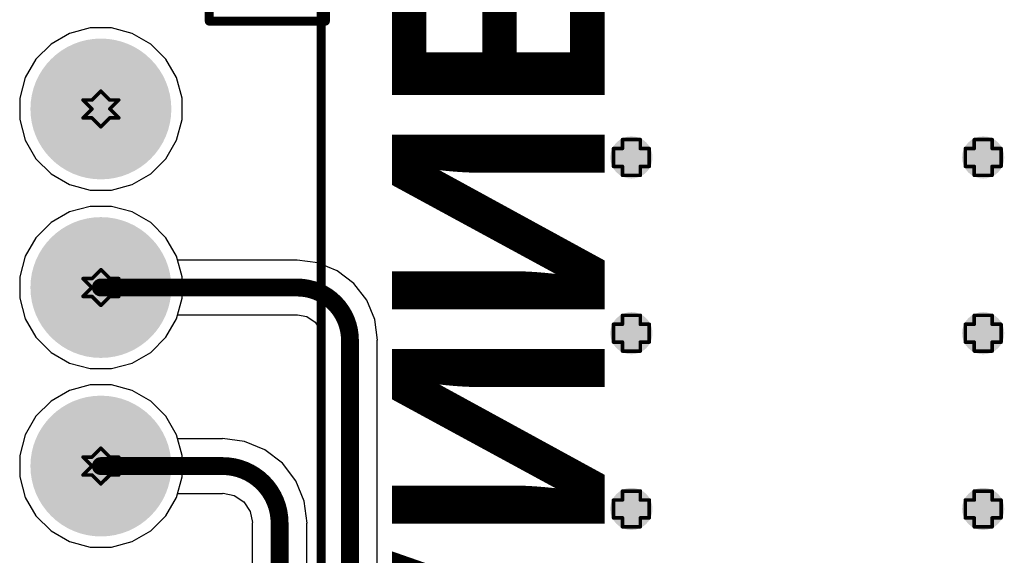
# Model space of a CAD drawing. Header units: inches. Extents: x -0.1 to 10.2, y 0 to 6.5.
# Tile 27 of 95: x 1.429 to 1.98, y 1.765 to 2.065. Entities that reach past the tile are written whole.
import ezdxf

# ---------------------------------------------------------------- set-up
doc = ezdxf.new("R2010")
doc.units = ezdxf.units.IN
doc.header["$MEASUREMENT"] = 0
for name, color, linetype in [('Bottom Layer', 5, 'Continuous'), ('Bottom Overlay', 54, 'Continuous'), ('Bottom Solder', 6, 'Continuous'), ('Drill Drawing', 1, 'Continuous'), ('Multi-Layer', 9, 'Continuous'), ('Pad Holes', 156, 'Continuous'), ('Top Layer', 1, 'Continuous'), ('Top Solder', 216, 'Continuous'), ('Via Holes', 16, 'Continuous')]:
    doc.layers.add(name, color=color, linetype=linetype)
doc.styles.add('Arial_Bold', font='txt', dxfattribs={"height": 0.2})

# ---------------------------------------------------------------- blocks, each defined once
blk = doc.blocks.new('X9555WV_2_12_6TV01_B_56')
at = {"layer": 'Bottom Layer'}
h = blk.add_hatch(color=5, dxfattribs=at)
edge = h.paths.add_edge_path()
edge.add_arc((0.15, 0.05), 0.03543, 0, 360)
h = blk.add_hatch(color=5, dxfattribs=at)
edge = h.paths.add_edge_path()
edge.add_arc((0.25, 0.05), 0.03543, 0, 360)
h = blk.add_hatch(color=5, dxfattribs=at)
edge = h.paths.add_edge_path()
edge.add_arc((0.35, 0.05), 0.03543, 0, 360)
at = {"layer": 'Bottom Solder'}
h = blk.add_hatch(color=6, dxfattribs=at)
edge = h.paths.add_edge_path()
edge.add_arc((0.15, 0.05), 0.03943, 0, 360)
h = blk.add_hatch(color=6, dxfattribs=at)
edge = h.paths.add_edge_path()
edge.add_arc((0.25, 0.05), 0.03943, 0, 360)
h = blk.add_hatch(color=6, dxfattribs=at)
edge = h.paths.add_edge_path()
edge.add_arc((0.35, 0.05), 0.03943, 0, 360)
at = {"layer": 'Multi-Layer'}
h = blk.add_hatch(color=9, dxfattribs=at)
edge = h.paths.add_edge_path()
edge.add_arc((0.15, 0.05), 0.03543, 0, 360)
h = blk.add_hatch(color=9, dxfattribs=at)
edge = h.paths.add_edge_path()
edge.add_arc((0.25, 0.05), 0.03543, 0, 360)
h = blk.add_hatch(color=9, dxfattribs=at)
edge = h.paths.add_edge_path()
edge.add_arc((0.35, 0.05), 0.03543, 0, 360)
at = {"layer": 'Pad Holes'}
h = blk.add_hatch(color=7, dxfattribs=at)
edge = h.paths.add_edge_path()
edge.add_arc((0.15, 0.05), 0.02165, 0, 360)
h = blk.add_hatch(color=7, dxfattribs=at)
edge = h.paths.add_edge_path()
edge.add_arc((0.25, 0.05), 0.02165, 0, 360)
h = blk.add_hatch(color=7, dxfattribs=at)
edge = h.paths.add_edge_path()
edge.add_arc((0.35, 0.05), 0.02165, 0, 360)
at = {"layer": 'Top Layer'}
h = blk.add_hatch(color=1, dxfattribs=at)
edge = h.paths.add_edge_path()
edge.add_arc((0.15, 0.05), 0.03543, 0, 360)
h = blk.add_hatch(color=1, dxfattribs=at)
edge = h.paths.add_edge_path()
edge.add_arc((0.25, 0.05), 0.03543, 0, 360)
h = blk.add_hatch(color=1, dxfattribs=at)
edge = h.paths.add_edge_path()
edge.add_arc((0.35, 0.05), 0.03543, 0, 360)
at = {"layer": 'Top Solder'}
h = blk.add_hatch(color=216, dxfattribs=at)
edge = h.paths.add_edge_path()
edge.add_arc((0.15, 0.05), 0.03943, 0, 360)
h = blk.add_hatch(color=216, dxfattribs=at)
edge = h.paths.add_edge_path()
edge.add_arc((0.25, 0.05), 0.03943, 0, 360)
h = blk.add_hatch(color=216, dxfattribs=at)
edge = h.paths.add_edge_path()
edge.add_arc((0.35, 0.05), 0.03943, 0, 360)
at = {"layer": 'Bottom Overlay', "const_width": 0.005}
for points in [[(0.1008, 0.17563), (-0.0992, 0.17563)], [(0.1008, 0.11063), (0.1008, 0.17563)], [(0.755, 0.17323), (-0.755, 0.17323)], [(0.1008, 0.11063), (-0.0992, 0.11063)]]:
    blk.add_lwpolyline(points, dxfattribs=at)
at = {"layer": 'Bottom Overlay', "const_width": 0.0025}
for points in [[(0.09955, 0.17563, 1), (0.10205, 0.17563, 1)], [(0.09955, 0.17563, 1), (0.10205, 0.17563, 1)], [(0.09955, 0.11063, 1), (0.10205, 0.11063, 1)], [(0.09955, 0.11063, 1), (0.10205, 0.11063, 1)]]:
    blk.add_lwpolyline(points, format="xyb", close=True, dxfattribs=at)

msp = doc.modelspace()

# ---------------------------------------------------------------- hatches: boundary and pattern name
at = {"layer": 'Bottom Layer'}
h = msp.add_hatch(color=5, dxfattribs=at)
edge = h.paths.add_edge_path()
edge.add_arc((1.77165, 1.98819), 0.01181, 0, 360)
h = msp.add_hatch(color=5, dxfattribs=at)
edge = h.paths.add_edge_path()
edge.add_arc((1.9685, 1.98819), 0.01181, 0, 360)
h = msp.add_hatch(color=5, dxfattribs=at)
edge = h.paths.add_edge_path()
edge.add_arc((1.77165, 1.88976), 0.01181, 0, 360)
h = msp.add_hatch(color=5, dxfattribs=at)
edge = h.paths.add_edge_path()
edge.add_arc((1.9685, 1.88976), 0.01181, 0, 360)
h = msp.add_hatch(color=5, dxfattribs=at)
edge = h.paths.add_edge_path()
edge.add_arc((1.77165, 1.79134), 0.01181, 0, 360)
h = msp.add_hatch(color=5, dxfattribs=at)
edge = h.paths.add_edge_path()
edge.add_arc((1.9685, 1.79134), 0.01181, 0, 360)
at = {"layer": 'Top Layer'}
h = msp.add_hatch(color=1, dxfattribs=at)
edge = h.paths.add_edge_path()
edge.add_arc((1.77165, 1.98819), 0.01181, 0, 360)
h = msp.add_hatch(color=1, dxfattribs=at)
edge = h.paths.add_edge_path()
edge.add_arc((1.9685, 1.98819), 0.01181, 0, 360)
h = msp.add_hatch(color=1, dxfattribs=at)
edge = h.paths.add_edge_path()
edge.add_arc((1.77165, 1.88976), 0.01181, 0, 360)
h = msp.add_hatch(color=1, dxfattribs=at)
edge = h.paths.add_edge_path()
edge.add_arc((1.9685, 1.88976), 0.01181, 0, 360)
h = msp.add_hatch(color=1, dxfattribs=at)
edge = h.paths.add_edge_path()
edge.add_arc((1.77165, 1.79134), 0.01181, 0, 360)
h = msp.add_hatch(color=1, dxfattribs=at)
edge = h.paths.add_edge_path()
edge.add_arc((1.9685, 1.79134), 0.01181, 0, 360)
at = {"layer": 'Via Holes'}
h = msp.add_hatch(color=7, dxfattribs=at)
edge = h.paths.add_edge_path()
edge.add_arc((1.77165, 1.98819), 0.00591, 0, 360)
h = msp.add_hatch(color=7, dxfattribs=at)
edge = h.paths.add_edge_path()
edge.add_arc((1.9685, 1.98819), 0.00591, 0, 360)
h = msp.add_hatch(color=7, dxfattribs=at)
edge = h.paths.add_edge_path()
edge.add_arc((1.77165, 1.88976), 0.00591, 0, 360)
h = msp.add_hatch(color=7, dxfattribs=at)
edge = h.paths.add_edge_path()
edge.add_arc((1.9685, 1.88976), 0.00591, 0, 360)
h = msp.add_hatch(color=7, dxfattribs=at)
edge = h.paths.add_edge_path()
edge.add_arc((1.77165, 1.79134), 0.00591, 0, 360)
h = msp.add_hatch(color=7, dxfattribs=at)
edge = h.paths.add_edge_path()
edge.add_arc((1.9685, 1.79134), 0.00591, 0, 360)

# ---------------------------------------------------------------- linework, layer by layer
at = {"layer": 'Bottom Layer'}
for p, q in [((1.46882, 2.06079), (1.45726, 2.05769)), ((1.48078, 2.06079), (1.46882, 2.06079)), ((1.49234, 2.05769), (1.48078, 2.06079)), ((1.45726, 2.05769), (1.4469, 2.05171)), ((1.5027, 2.05171), (1.49234, 2.05769)), ((1.4469, 2.05171), (1.43844, 2.04325)), ((1.51116, 2.04325), (1.5027, 2.05171)), ((1.43844, 2.04325), (1.43246, 2.03289)), ((1.51714, 2.03289), (1.51116, 2.04325)), ((1.43246, 2.03289), (1.42937, 2.02134)), ((1.52023, 2.02134), (1.51714, 2.03289)), ((1.42937, 2.02134), (1.42937, 2.00937)), ((1.52023, 2.00937), (1.52023, 2.02134)), ((1.42937, 2.00937), (1.43246, 1.99782)), ((1.51714, 1.99782), (1.52023, 2.00937)), ((1.43246, 1.99782), (1.43844, 1.98746)), ((1.51116, 1.98746), (1.51714, 1.99782)), ((1.43844, 1.98746), (1.4469, 1.979)), ((1.5027, 1.979), (1.51116, 1.98746)), ((1.4469, 1.979), (1.45726, 1.97302)), ((1.49234, 1.97302), (1.5027, 1.979)), ((1.45726, 1.97302), (1.46882, 1.96992)), ((1.48078, 1.96992), (1.49234, 1.97302)), ((1.46882, 1.96992), (1.48078, 1.96992)), ((1.45726, 1.95769), (1.4469, 1.95171)), ((1.46882, 1.96079), (1.45726, 1.95769)), ((1.48078, 1.96079), (1.46882, 1.96079)), ((1.49234, 1.95769), (1.48078, 1.96079)), ((1.5027, 1.95171), (1.49234, 1.95769)), ((1.4469, 1.95171), (1.43844, 1.94325)), ((1.51116, 1.94325), (1.5027, 1.95171)), ((1.43844, 1.94325), (1.43246, 1.93289)), ((1.51714, 1.93289), (1.51116, 1.94325)), ((1.43246, 1.93289), (1.42937, 1.92134)), ((1.51774, 1.93065), (1.51714, 1.93289)), ((1.58464, 1.93065), (1.51774, 1.93065)), ((1.58465, 1.93065), (1.58464, 1.93065)), ((1.59627, 1.92921), (1.58465, 1.93074)), ((1.58465, 1.93074), (1.58465, 1.93065)), ((1.6071, 1.92472), (1.59627, 1.92921)), ((1.6164, 1.91758), (1.6071, 1.92472)), ((1.42937, 1.92134), (1.42937, 1.90937)), ((1.62354, 1.90828), (1.6164, 1.91758)), ((1.42937, 1.90937), (1.43246, 1.89782)), ((1.62803, 1.89745), (1.62354, 1.90828)), ((1.43246, 1.89782), (1.43844, 1.88746)), ((1.51116, 1.88746), (1.51714, 1.89782)), ((1.51714, 1.89782), (1.51774, 1.90006)), ((1.51774, 1.90006), (1.58465, 1.90006)), ((1.58465, 1.90006), (1.58482, 1.90009)), ((1.58482, 1.90009), (1.59012, 1.89904)), ((1.59012, 1.89904), (1.59476, 1.89594)), ((1.59476, 1.89594), (1.59786, 1.8913)), ((1.62956, 1.88583), (1.62803, 1.89745)), ((1.59786, 1.8913), (1.59891, 1.886)), ((1.43844, 1.88746), (1.4469, 1.879)), ((1.5027, 1.879), (1.51116, 1.88746)), ((1.59891, 1.886), (1.59888, 1.88583)), ((1.59888, 1.88583), (1.59888, 1.34576)), ((1.62947, 1.25571), (1.62947, 1.88583)), ((1.62947, 1.88583), (1.62956, 1.88583)), ((1.4469, 1.879), (1.45726, 1.87302)), ((1.49234, 1.87302), (1.5027, 1.879)), ((1.45726, 1.87302), (1.46882, 1.86992)), ((1.46882, 1.86992), (1.48078, 1.86992)), ((1.48078, 1.86992), (1.49234, 1.87302)), ((1.45726, 1.85769), (1.4469, 1.85171)), ((1.46882, 1.86079), (1.45726, 1.85769)), ((1.48078, 1.86079), (1.46882, 1.86079)), ((1.49234, 1.85769), (1.48078, 1.86079)), ((1.5027, 1.85171), (1.49234, 1.85769)), ((1.4469, 1.85171), (1.43844, 1.84325)), ((1.51116, 1.84325), (1.5027, 1.85171)), ((1.43844, 1.84325), (1.43246, 1.83289)), ((1.51714, 1.83289), (1.51116, 1.84325)), ((1.43246, 1.83289), (1.42937, 1.82134)), ((1.51774, 1.83065), (1.51714, 1.83289)), ((1.54291, 1.83065), (1.51774, 1.83065)), ((1.55515, 1.82915), (1.54291, 1.83076)), ((1.54291, 1.83076), (1.54291, 1.83065)), ((1.54291, 1.83065), (1.54291, 1.83065)), ((1.56656, 1.82442), (1.55515, 1.82915)), ((1.57636, 1.81691), (1.56656, 1.82442)), ((1.42937, 1.82134), (1.42937, 1.80937)), ((1.58387, 1.80711), (1.57636, 1.81691)), ((1.42937, 1.80937), (1.43246, 1.79782)), ((1.5886, 1.79571), (1.58387, 1.80711)), ((1.43246, 1.79782), (1.43844, 1.78746)), ((1.51116, 1.78746), (1.51714, 1.79782)), ((1.51714, 1.79782), (1.51774, 1.80006)), ((1.51774, 1.80006), (1.54291, 1.80006)), ((1.54291, 1.80006), (1.5432, 1.80012)), ((1.5432, 1.80012), (1.54931, 1.7989)), ((1.54931, 1.7989), (1.55473, 1.79528)), ((1.55473, 1.79528), (1.55835, 1.78986)), ((1.59021, 1.78346), (1.5886, 1.79571)), ((1.43844, 1.78746), (1.4469, 1.779)), ((1.5027, 1.779), (1.51116, 1.78746)), ((1.55835, 1.78986), (1.55957, 1.78375)), ((1.55957, 1.78375), (1.55951, 1.78346)), ((1.55951, 1.78346), (1.55951, 1.4245)), ((1.5901, 1.342), (1.5901, 1.78346)), ((1.5901, 1.78346), (1.59021, 1.78346)), ((1.4469, 1.779), (1.45726, 1.77302)), ((1.49234, 1.77302), (1.5027, 1.779)), ((1.45726, 1.77302), (1.46882, 1.76992)), ((1.46882, 1.76992), (1.48078, 1.76992)), ((1.48078, 1.76992), (1.49234, 1.77302))]:
    msp.add_line(p, q, dxfattribs=at)
at = {"layer": 'Bottom Layer', "const_width": 0.01}
for points in [[(1.4748, 1.91535), (1.58465, 1.91535)], [(1.61417, 1.24016), (1.61417, 1.88583)], [(1.4748, 1.81535), (1.54291, 1.81535)], [(1.5748, 1.3189), (1.5748, 1.78346)]]:
    msp.add_lwpolyline(points, dxfattribs=at)
at = {"layer": 'Bottom Layer', "const_width": 0.005}
for points in [[(1.4723, 1.91535, 1), (1.4773, 1.91535, 1)], [(1.58215, 1.91535, 1), (1.58715, 1.91535, 1)], [(1.58215, 1.91535, 1), (1.58715, 1.91535, 1)], [(1.61167, 1.88583, 1), (1.61667, 1.88583, 1)], [(1.61167, 1.88583, 1), (1.61667, 1.88583, 1)], [(1.4723, 1.81535, 1), (1.4773, 1.81535, 1)], [(1.54041, 1.81535, 1), (1.54541, 1.81535, 1)], [(1.54041, 1.81535, 1), (1.54541, 1.81535, 1)], [(1.5723, 1.78346, 1), (1.5773, 1.78346, 1)], [(1.5723, 1.78346, 1), (1.5773, 1.78346, 1)]]:
    msp.add_lwpolyline(points, format="xyb", close=True, dxfattribs=at)
at = {"layer": 'Bottom Layer', "const_width": 0.01}
for points in [[(1.58465, 1.91535, -0.414213), (1.61417, 1.88583)], [(1.54291, 1.81535, -0.414213), (1.5748, 1.78346)]]:
    msp.add_lwpolyline(points, format="xyb", dxfattribs=at)
at = {"layer": 'Drill Drawing', "const_width": 0.002}
for points in [[(1.4698, 2.02035), (1.4748, 2.02535)], [(1.4748, 2.02535), (1.4798, 2.02035)], [(1.4648, 2.02035), (1.4698, 2.01535)], [(1.4648, 2.02035), (1.4698, 2.02035)], [(1.4798, 2.02035), (1.4848, 2.02035)], [(1.4798, 2.01535), (1.4848, 2.02035)], [(1.4648, 2.01035), (1.4698, 2.01535)], [(1.4648, 2.01035), (1.4698, 2.01035)], [(1.4698, 2.01035), (1.4748, 2.00535)], [(1.4748, 2.00535), (1.4798, 2.01035)], [(1.4798, 2.01535), (1.4848, 2.01035)], [(1.4798, 2.01035), (1.4848, 2.01035)], [(1.76665, 1.99319), (1.76665, 1.99819)], [(1.76665, 1.99819), (1.77665, 1.99819)], [(1.77665, 1.99319), (1.77665, 1.99819)], [(1.9635, 1.99319), (1.9635, 1.99819)], [(1.9635, 1.99819), (1.9735, 1.99819)], [(1.9735, 1.99319), (1.9735, 1.99819)], [(1.76165, 1.98319), (1.76165, 1.99319)], [(1.76165, 1.99319), (1.76665, 1.99319)], [(1.77665, 1.99319), (1.78165, 1.99319)], [(1.78165, 1.98319), (1.78165, 1.99319)], [(1.9585, 1.98319), (1.9585, 1.99319)], [(1.9585, 1.99319), (1.9635, 1.99319)], [(1.9735, 1.99319), (1.9785, 1.99319)], [(1.9785, 1.98319), (1.9785, 1.99319)], [(1.76165, 1.98319), (1.76665, 1.98319)], [(1.76665, 1.97819), (1.76665, 1.98319)], [(1.77665, 1.98319), (1.78165, 1.98319)], [(1.77665, 1.97819), (1.77665, 1.98319)], [(1.9585, 1.98319), (1.9635, 1.98319)], [(1.9635, 1.97819), (1.9635, 1.98319)], [(1.9735, 1.98319), (1.9785, 1.98319)], [(1.9735, 1.97819), (1.9735, 1.98319)], [(1.76665, 1.97819), (1.77665, 1.97819)], [(1.9635, 1.97819), (1.9735, 1.97819)], [(1.4698, 1.92035), (1.4748, 1.92535)], [(1.4748, 1.92535), (1.4798, 1.92035)], [(1.4648, 1.92035), (1.4698, 1.91535)], [(1.4648, 1.92035), (1.4698, 1.92035)], [(1.4798, 1.92035), (1.4848, 1.92035)], [(1.4798, 1.91535), (1.4848, 1.92035)], [(1.4648, 1.91035), (1.4698, 1.91535)], [(1.4798, 1.91535), (1.4848, 1.91035)], [(1.4648, 1.91035), (1.4698, 1.91035)], [(1.4698, 1.91035), (1.4748, 1.90535)], [(1.4748, 1.90535), (1.4798, 1.91035)], [(1.4798, 1.91035), (1.4848, 1.91035)], [(1.76165, 1.88476), (1.76165, 1.89476)], [(1.76165, 1.89476), (1.76665, 1.89476)], [(1.76665, 1.89476), (1.76665, 1.89976)], [(1.76665, 1.89976), (1.77665, 1.89976)], [(1.77665, 1.89476), (1.77665, 1.89976)], [(1.77665, 1.89476), (1.78165, 1.89476)], [(1.78165, 1.88476), (1.78165, 1.89476)], [(1.9585, 1.88476), (1.9585, 1.89476)], [(1.9585, 1.89476), (1.9635, 1.89476)], [(1.9635, 1.89476), (1.9635, 1.89976)], [(1.9635, 1.89976), (1.9735, 1.89976)], [(1.9735, 1.89476), (1.9735, 1.89976)], [(1.9735, 1.89476), (1.9785, 1.89476)], [(1.9785, 1.88476), (1.9785, 1.89476)], [(1.76165, 1.88476), (1.76665, 1.88476)], [(1.76665, 1.87976), (1.76665, 1.88476)], [(1.77665, 1.88476), (1.78165, 1.88476)], [(1.77665, 1.87976), (1.77665, 1.88476)], [(1.9585, 1.88476), (1.9635, 1.88476)], [(1.9635, 1.87976), (1.9635, 1.88476)], [(1.9735, 1.88476), (1.9785, 1.88476)], [(1.9735, 1.87976), (1.9735, 1.88476)], [(1.76665, 1.87976), (1.77665, 1.87976)], [(1.9635, 1.87976), (1.9735, 1.87976)], [(1.4698, 1.82035), (1.4748, 1.82535)], [(1.4748, 1.82535), (1.4798, 1.82035)], [(1.4648, 1.82035), (1.4698, 1.81535)], [(1.4648, 1.82035), (1.4698, 1.82035)], [(1.4798, 1.82035), (1.4848, 1.82035)], [(1.4798, 1.81535), (1.4848, 1.82035)], [(1.4648, 1.81035), (1.4698, 1.81535)], [(1.4798, 1.81535), (1.4848, 1.81035)], [(1.4648, 1.81035), (1.4698, 1.81035)], [(1.4698, 1.81035), (1.4748, 1.80535)], [(1.4748, 1.80535), (1.4798, 1.81035)], [(1.4798, 1.81035), (1.4848, 1.81035)], [(1.76665, 1.79634), (1.76665, 1.80134)], [(1.76665, 1.80134), (1.77665, 1.80134)], [(1.77665, 1.79634), (1.77665, 1.80134)], [(1.9635, 1.79634), (1.9635, 1.80134)], [(1.9635, 1.80134), (1.9735, 1.80134)], [(1.9735, 1.79634), (1.9735, 1.80134)], [(1.76165, 1.78634), (1.76165, 1.79634)], [(1.76165, 1.79634), (1.76665, 1.79634)], [(1.77665, 1.79634), (1.78165, 1.79634)], [(1.78165, 1.78634), (1.78165, 1.79634)], [(1.9585, 1.78634), (1.9585, 1.79634)], [(1.9585, 1.79634), (1.9635, 1.79634)], [(1.9735, 1.79634), (1.9785, 1.79634)], [(1.9785, 1.78634), (1.9785, 1.79634)], [(1.76165, 1.78634), (1.76665, 1.78634)], [(1.76665, 1.78134), (1.76665, 1.78634)], [(1.77665, 1.78634), (1.78165, 1.78634)], [(1.77665, 1.78134), (1.77665, 1.78634)], [(1.9585, 1.78634), (1.9635, 1.78634)], [(1.9635, 1.78134), (1.9635, 1.78634)], [(1.9735, 1.78634), (1.9785, 1.78634)], [(1.9735, 1.78134), (1.9735, 1.78634)], [(1.76665, 1.78134), (1.77665, 1.78134)], [(1.9635, 1.78134), (1.9735, 1.78134)]]:
    msp.add_lwpolyline(points, dxfattribs=at)
at = {"layer": 'Drill Drawing', "const_width": 0.001}
for points in [[(1.4743, 2.02535, 1), (1.4753, 2.02535, 1)], [(1.4743, 2.02535, 1), (1.4753, 2.02535, 1)], [(1.4643, 2.02035, 1), (1.4653, 2.02035, 1)], [(1.4643, 2.02035, 1), (1.4653, 2.02035, 1)], [(1.4693, 2.02035, 1), (1.4703, 2.02035, 1)], [(1.4693, 2.02035, 1), (1.4703, 2.02035, 1)], [(1.4793, 2.02035, 1), (1.4803, 2.02035, 1)], [(1.4793, 2.02035, 1), (1.4803, 2.02035, 1)], [(1.4843, 2.02035, 1), (1.4853, 2.02035, 1)], [(1.4843, 2.02035, 1), (1.4853, 2.02035, 1)], [(1.4643, 2.01035, 1), (1.4653, 2.01035, 1)], [(1.4643, 2.01035, 1), (1.4653, 2.01035, 1)], [(1.4693, 2.01535, 1), (1.4703, 2.01535, 1)], [(1.4693, 2.01535, 1), (1.4703, 2.01535, 1)], [(1.4693, 2.01035, 1), (1.4703, 2.01035, 1)], [(1.4693, 2.01035, 1), (1.4703, 2.01035, 1)], [(1.4793, 2.01535, 1), (1.4803, 2.01535, 1)], [(1.4793, 2.01535, 1), (1.4803, 2.01535, 1)], [(1.4793, 2.01035, 1), (1.4803, 2.01035, 1)], [(1.4793, 2.01035, 1), (1.4803, 2.01035, 1)], [(1.4843, 2.01035, 1), (1.4853, 2.01035, 1)], [(1.4843, 2.01035, 1), (1.4853, 2.01035, 1)], [(1.4743, 2.00535, 1), (1.4753, 2.00535, 1)], [(1.4743, 2.00535, 1), (1.4753, 2.00535, 1)], [(1.76615, 1.99819, 1), (1.76715, 1.99819, 1)], [(1.76615, 1.99819, 1), (1.76715, 1.99819, 1)], [(1.77615, 1.99819, 1), (1.77715, 1.99819, 1)], [(1.77615, 1.99819, 1), (1.77715, 1.99819, 1)], [(1.963, 1.99819, 1), (1.964, 1.99819, 1)], [(1.963, 1.99819, 1), (1.964, 1.99819, 1)], [(1.973, 1.99819, 1), (1.974, 1.99819, 1)], [(1.973, 1.99819, 1), (1.974, 1.99819, 1)], [(1.76115, 1.99319, 1), (1.76215, 1.99319, 1)], [(1.76115, 1.99319, 1), (1.76215, 1.99319, 1)], [(1.76615, 1.99319, 1), (1.76715, 1.99319, 1)], [(1.76615, 1.99319, 1), (1.76715, 1.99319, 1)], [(1.77615, 1.99319, 1), (1.77715, 1.99319, 1)], [(1.77615, 1.99319, 1), (1.77715, 1.99319, 1)], [(1.78115, 1.99319, 1), (1.78215, 1.99319, 1)], [(1.78115, 1.99319, 1), (1.78215, 1.99319, 1)], [(1.958, 1.99319, 1), (1.959, 1.99319, 1)], [(1.958, 1.99319, 1), (1.959, 1.99319, 1)], [(1.963, 1.99319, 1), (1.964, 1.99319, 1)], [(1.963, 1.99319, 1), (1.964, 1.99319, 1)], [(1.973, 1.99319, 1), (1.974, 1.99319, 1)], [(1.973, 1.99319, 1), (1.974, 1.99319, 1)], [(1.978, 1.99319, 1), (1.979, 1.99319, 1)], [(1.978, 1.99319, 1), (1.979, 1.99319, 1)], [(1.76115, 1.98319, 1), (1.76215, 1.98319, 1)], [(1.76115, 1.98319, 1), (1.76215, 1.98319, 1)], [(1.76615, 1.98319, 1), (1.76715, 1.98319, 1)], [(1.76615, 1.98319, 1), (1.76715, 1.98319, 1)], [(1.77615, 1.98319, 1), (1.77715, 1.98319, 1)], [(1.77615, 1.98319, 1), (1.77715, 1.98319, 1)], [(1.78115, 1.98319, 1), (1.78215, 1.98319, 1)], [(1.78115, 1.98319, 1), (1.78215, 1.98319, 1)], [(1.958, 1.98319, 1), (1.959, 1.98319, 1)], [(1.958, 1.98319, 1), (1.959, 1.98319, 1)], [(1.963, 1.98319, 1), (1.964, 1.98319, 1)], [(1.963, 1.98319, 1), (1.964, 1.98319, 1)], [(1.973, 1.98319, 1), (1.974, 1.98319, 1)], [(1.973, 1.98319, 1), (1.974, 1.98319, 1)], [(1.978, 1.98319, 1), (1.979, 1.98319, 1)], [(1.978, 1.98319, 1), (1.979, 1.98319, 1)], [(1.76615, 1.97819, 1), (1.76715, 1.97819, 1)], [(1.76615, 1.97819, 1), (1.76715, 1.97819, 1)], [(1.77615, 1.97819, 1), (1.77715, 1.97819, 1)], [(1.77615, 1.97819, 1), (1.77715, 1.97819, 1)], [(1.963, 1.97819, 1), (1.964, 1.97819, 1)], [(1.963, 1.97819, 1), (1.964, 1.97819, 1)], [(1.973, 1.97819, 1), (1.974, 1.97819, 1)], [(1.973, 1.97819, 1), (1.974, 1.97819, 1)], [(1.4743, 1.92535, 1), (1.4753, 1.92535, 1)], [(1.4743, 1.92535, 1), (1.4753, 1.92535, 1)], [(1.4643, 1.92035, 1), (1.4653, 1.92035, 1)], [(1.4643, 1.92035, 1), (1.4653, 1.92035, 1)], [(1.4693, 1.92035, 1), (1.4703, 1.92035, 1)], [(1.4693, 1.92035, 1), (1.4703, 1.92035, 1)], [(1.4793, 1.92035, 1), (1.4803, 1.92035, 1)], [(1.4793, 1.92035, 1), (1.4803, 1.92035, 1)], [(1.4843, 1.92035, 1), (1.4853, 1.92035, 1)], [(1.4843, 1.92035, 1), (1.4853, 1.92035, 1)], [(1.4693, 1.91535, 1), (1.4703, 1.91535, 1)], [(1.4693, 1.91535, 1), (1.4703, 1.91535, 1)], [(1.4793, 1.91535, 1), (1.4803, 1.91535, 1)], [(1.4793, 1.91535, 1), (1.4803, 1.91535, 1)], [(1.4643, 1.91035, 1), (1.4653, 1.91035, 1)], [(1.4643, 1.91035, 1), (1.4653, 1.91035, 1)], [(1.4693, 1.91035, 1), (1.4703, 1.91035, 1)], [(1.4693, 1.91035, 1), (1.4703, 1.91035, 1)], [(1.4743, 1.90535, 1), (1.4753, 1.90535, 1)], [(1.4743, 1.90535, 1), (1.4753, 1.90535, 1)], [(1.4793, 1.91035, 1), (1.4803, 1.91035, 1)], [(1.4793, 1.91035, 1), (1.4803, 1.91035, 1)], [(1.4843, 1.91035, 1), (1.4853, 1.91035, 1)], [(1.4843, 1.91035, 1), (1.4853, 1.91035, 1)], [(1.76115, 1.89476, 1), (1.76215, 1.89476, 1)], [(1.76115, 1.89476, 1), (1.76215, 1.89476, 1)], [(1.76615, 1.89976, 1), (1.76715, 1.89976, 1)], [(1.76615, 1.89976, 1), (1.76715, 1.89976, 1)], [(1.76615, 1.89476, 1), (1.76715, 1.89476, 1)], [(1.76615, 1.89476, 1), (1.76715, 1.89476, 1)], [(1.77615, 1.89976, 1), (1.77715, 1.89976, 1)], [(1.77615, 1.89976, 1), (1.77715, 1.89976, 1)], [(1.77615, 1.89476, 1), (1.77715, 1.89476, 1)], [(1.77615, 1.89476, 1), (1.77715, 1.89476, 1)], [(1.78115, 1.89476, 1), (1.78215, 1.89476, 1)], [(1.78115, 1.89476, 1), (1.78215, 1.89476, 1)], [(1.958, 1.89476, 1), (1.959, 1.89476, 1)], [(1.958, 1.89476, 1), (1.959, 1.89476, 1)], [(1.963, 1.89976, 1), (1.964, 1.89976, 1)], [(1.963, 1.89976, 1), (1.964, 1.89976, 1)], [(1.963, 1.89476, 1), (1.964, 1.89476, 1)], [(1.963, 1.89476, 1), (1.964, 1.89476, 1)], [(1.973, 1.89976, 1), (1.974, 1.89976, 1)], [(1.973, 1.89976, 1), (1.974, 1.89976, 1)], [(1.973, 1.89476, 1), (1.974, 1.89476, 1)], [(1.973, 1.89476, 1), (1.974, 1.89476, 1)], [(1.978, 1.89476, 1), (1.979, 1.89476, 1)], [(1.978, 1.89476, 1), (1.979, 1.89476, 1)], [(1.76115, 1.88476, 1), (1.76215, 1.88476, 1)], [(1.76115, 1.88476, 1), (1.76215, 1.88476, 1)], [(1.76615, 1.88476, 1), (1.76715, 1.88476, 1)], [(1.76615, 1.88476, 1), (1.76715, 1.88476, 1)], [(1.77615, 1.88476, 1), (1.77715, 1.88476, 1)], [(1.77615, 1.88476, 1), (1.77715, 1.88476, 1)], [(1.78115, 1.88476, 1), (1.78215, 1.88476, 1)], [(1.78115, 1.88476, 1), (1.78215, 1.88476, 1)], [(1.958, 1.88476, 1), (1.959, 1.88476, 1)], [(1.958, 1.88476, 1), (1.959, 1.88476, 1)], [(1.963, 1.88476, 1), (1.964, 1.88476, 1)], [(1.963, 1.88476, 1), (1.964, 1.88476, 1)], [(1.973, 1.88476, 1), (1.974, 1.88476, 1)], [(1.973, 1.88476, 1), (1.974, 1.88476, 1)], [(1.978, 1.88476, 1), (1.979, 1.88476, 1)], [(1.978, 1.88476, 1), (1.979, 1.88476, 1)], [(1.76615, 1.87976, 1), (1.76715, 1.87976, 1)], [(1.76615, 1.87976, 1), (1.76715, 1.87976, 1)], [(1.77615, 1.87976, 1), (1.77715, 1.87976, 1)], [(1.77615, 1.87976, 1), (1.77715, 1.87976, 1)], [(1.963, 1.87976, 1), (1.964, 1.87976, 1)], [(1.963, 1.87976, 1), (1.964, 1.87976, 1)], [(1.973, 1.87976, 1), (1.974, 1.87976, 1)], [(1.973, 1.87976, 1), (1.974, 1.87976, 1)], [(1.4743, 1.82535, 1), (1.4753, 1.82535, 1)], [(1.4743, 1.82535, 1), (1.4753, 1.82535, 1)], [(1.4643, 1.82035, 1), (1.4653, 1.82035, 1)], [(1.4643, 1.82035, 1), (1.4653, 1.82035, 1)], [(1.4693, 1.82035, 1), (1.4703, 1.82035, 1)], [(1.4693, 1.82035, 1), (1.4703, 1.82035, 1)], [(1.4793, 1.82035, 1), (1.4803, 1.82035, 1)], [(1.4793, 1.82035, 1), (1.4803, 1.82035, 1)], [(1.4843, 1.82035, 1), (1.4853, 1.82035, 1)], [(1.4843, 1.82035, 1), (1.4853, 1.82035, 1)], [(1.4693, 1.81535, 1), (1.4703, 1.81535, 1)], [(1.4693, 1.81535, 1), (1.4703, 1.81535, 1)], [(1.4793, 1.81535, 1), (1.4803, 1.81535, 1)], [(1.4793, 1.81535, 1), (1.4803, 1.81535, 1)], [(1.4643, 1.81035, 1), (1.4653, 1.81035, 1)], [(1.4643, 1.81035, 1), (1.4653, 1.81035, 1)], [(1.4693, 1.81035, 1), (1.4703, 1.81035, 1)], [(1.4693, 1.81035, 1), (1.4703, 1.81035, 1)], [(1.4793, 1.81035, 1), (1.4803, 1.81035, 1)], [(1.4793, 1.81035, 1), (1.4803, 1.81035, 1)], [(1.4843, 1.81035, 1), (1.4853, 1.81035, 1)], [(1.4843, 1.81035, 1), (1.4853, 1.81035, 1)], [(1.4743, 1.80535, 1), (1.4753, 1.80535, 1)], [(1.4743, 1.80535, 1), (1.4753, 1.80535, 1)], [(1.76615, 1.80134, 1), (1.76715, 1.80134, 1)], [(1.76615, 1.80134, 1), (1.76715, 1.80134, 1)], [(1.77615, 1.80134, 1), (1.77715, 1.80134, 1)], [(1.77615, 1.80134, 1), (1.77715, 1.80134, 1)], [(1.963, 1.80134, 1), (1.964, 1.80134, 1)], [(1.963, 1.80134, 1), (1.964, 1.80134, 1)], [(1.973, 1.80134, 1), (1.974, 1.80134, 1)], [(1.973, 1.80134, 1), (1.974, 1.80134, 1)], [(1.76115, 1.79634, 1), (1.76215, 1.79634, 1)], [(1.76115, 1.79634, 1), (1.76215, 1.79634, 1)], [(1.76615, 1.79634, 1), (1.76715, 1.79634, 1)], [(1.76615, 1.79634, 1), (1.76715, 1.79634, 1)], [(1.77615, 1.79634, 1), (1.77715, 1.79634, 1)], [(1.77615, 1.79634, 1), (1.77715, 1.79634, 1)], [(1.78115, 1.79634, 1), (1.78215, 1.79634, 1)], [(1.78115, 1.79634, 1), (1.78215, 1.79634, 1)], [(1.958, 1.79634, 1), (1.959, 1.79634, 1)], [(1.958, 1.79634, 1), (1.959, 1.79634, 1)], [(1.963, 1.79634, 1), (1.964, 1.79634, 1)], [(1.963, 1.79634, 1), (1.964, 1.79634, 1)], [(1.973, 1.79634, 1), (1.974, 1.79634, 1)], [(1.973, 1.79634, 1), (1.974, 1.79634, 1)], [(1.978, 1.79634, 1), (1.979, 1.79634, 1)], [(1.978, 1.79634, 1), (1.979, 1.79634, 1)], [(1.76115, 1.78634, 1), (1.76215, 1.78634, 1)], [(1.76115, 1.78634, 1), (1.76215, 1.78634, 1)], [(1.76615, 1.78634, 1), (1.76715, 1.78634, 1)], [(1.76615, 1.78634, 1), (1.76715, 1.78634, 1)], [(1.77615, 1.78634, 1), (1.77715, 1.78634, 1)], [(1.77615, 1.78634, 1), (1.77715, 1.78634, 1)], [(1.78115, 1.78634, 1), (1.78215, 1.78634, 1)], [(1.78115, 1.78634, 1), (1.78215, 1.78634, 1)], [(1.958, 1.78634, 1), (1.959, 1.78634, 1)], [(1.958, 1.78634, 1), (1.959, 1.78634, 1)], [(1.963, 1.78634, 1), (1.964, 1.78634, 1)], [(1.963, 1.78634, 1), (1.964, 1.78634, 1)], [(1.973, 1.78634, 1), (1.974, 1.78634, 1)], [(1.973, 1.78634, 1), (1.974, 1.78634, 1)], [(1.978, 1.78634, 1), (1.979, 1.78634, 1)], [(1.978, 1.78634, 1), (1.979, 1.78634, 1)], [(1.76615, 1.78134, 1), (1.76715, 1.78134, 1)], [(1.76615, 1.78134, 1), (1.76715, 1.78134, 1)], [(1.77615, 1.78134, 1), (1.77715, 1.78134, 1)], [(1.77615, 1.78134, 1), (1.77715, 1.78134, 1)], [(1.963, 1.78134, 1), (1.964, 1.78134, 1)], [(1.963, 1.78134, 1), (1.964, 1.78134, 1)], [(1.973, 1.78134, 1), (1.974, 1.78134, 1)], [(1.973, 1.78134, 1), (1.974, 1.78134, 1)]]:
    msp.add_lwpolyline(points, format="xyb", close=True, dxfattribs=at)
at = {"layer": 'Top Layer'}
for p, q in [((1.46882, 2.06079), (1.45726, 2.05769)), ((1.48078, 2.06079), (1.46882, 2.06079)), ((1.49234, 2.05769), (1.48078, 2.06079)), ((1.45726, 2.05769), (1.4469, 2.05171)), ((1.5027, 2.05171), (1.49234, 2.05769)), ((1.4469, 2.05171), (1.43844, 2.04325)), ((1.51116, 2.04325), (1.5027, 2.05171)), ((1.43844, 2.04325), (1.43246, 2.03289)), ((1.51714, 2.03289), (1.51116, 2.04325)), ((1.43246, 2.03289), (1.42937, 2.02134)), ((1.52023, 2.02134), (1.51714, 2.03289)), ((1.42937, 2.02134), (1.42937, 2.00937)), ((1.52023, 2.00937), (1.52023, 2.02134)), ((1.42937, 2.00937), (1.43246, 1.99782)), ((1.51714, 1.99782), (1.52023, 2.00937)), ((1.43246, 1.99782), (1.43844, 1.98746)), ((1.51116, 1.98746), (1.51714, 1.99782)), ((1.43844, 1.98746), (1.4469, 1.979)), ((1.5027, 1.979), (1.51116, 1.98746)), ((1.4469, 1.979), (1.45726, 1.97302)), ((1.49234, 1.97302), (1.5027, 1.979)), ((1.45726, 1.97302), (1.46882, 1.96992)), ((1.48078, 1.96992), (1.49234, 1.97302)), ((1.46882, 1.96992), (1.48078, 1.96992)), ((1.45726, 1.95769), (1.4469, 1.95171)), ((1.46882, 1.96079), (1.45726, 1.95769)), ((1.48078, 1.96079), (1.46882, 1.96079)), ((1.49234, 1.95769), (1.48078, 1.96079)), ((1.5027, 1.95171), (1.49234, 1.95769)), ((1.4469, 1.95171), (1.43844, 1.94325)), ((1.51116, 1.94325), (1.5027, 1.95171)), ((1.43844, 1.94325), (1.43246, 1.93289)), ((1.51714, 1.93289), (1.51116, 1.94325)), ((1.43246, 1.93289), (1.42937, 1.92134)), ((1.52023, 1.92134), (1.51714, 1.93289)), ((1.42937, 1.92134), (1.42937, 1.90937)), ((1.52023, 1.90937), (1.52023, 1.92134)), ((1.42937, 1.90937), (1.43246, 1.89782)), ((1.51714, 1.89782), (1.52023, 1.90937)), ((1.43246, 1.89782), (1.43844, 1.88746)), ((1.51116, 1.88746), (1.51714, 1.89782)), ((1.43844, 1.88746), (1.4469, 1.879)), ((1.5027, 1.879), (1.51116, 1.88746)), ((1.4469, 1.879), (1.45726, 1.87302)), ((1.49234, 1.87302), (1.5027, 1.879)), ((1.45726, 1.87302), (1.46882, 1.86992)), ((1.46882, 1.86992), (1.48078, 1.86992)), ((1.48078, 1.86992), (1.49234, 1.87302)), ((1.45726, 1.85769), (1.4469, 1.85171)), ((1.46882, 1.86079), (1.45726, 1.85769)), ((1.48078, 1.86079), (1.46882, 1.86079)), ((1.49234, 1.85769), (1.48078, 1.86079)), ((1.5027, 1.85171), (1.49234, 1.85769)), ((1.4469, 1.85171), (1.43844, 1.84325)), ((1.51116, 1.84325), (1.5027, 1.85171)), ((1.43844, 1.84325), (1.43246, 1.83289)), ((1.51714, 1.83289), (1.51116, 1.84325)), ((1.43246, 1.83289), (1.42937, 1.82134)), ((1.52023, 1.82134), (1.51714, 1.83289)), ((1.42937, 1.82134), (1.42937, 1.80937)), ((1.52023, 1.80937), (1.52023, 1.82134)), ((1.42937, 1.80937), (1.43246, 1.79782)), ((1.51714, 1.79782), (1.52023, 1.80937)), ((1.43246, 1.79782), (1.43844, 1.78746)), ((1.51116, 1.78746), (1.51714, 1.79782)), ((1.43844, 1.78746), (1.4469, 1.779)), ((1.5027, 1.779), (1.51116, 1.78746)), ((1.4469, 1.779), (1.45726, 1.77302)), ((1.49234, 1.77302), (1.5027, 1.779)), ((1.45726, 1.77302), (1.46882, 1.76992)), ((1.46882, 1.76992), (1.48078, 1.76992)), ((1.48078, 1.76992), (1.49234, 1.77302))]:
    msp.add_line(p, q, dxfattribs=at)

# ---------------------------------------------------------------- block references
at = {"rotation": 270}
msp.add_blockref('X9555WV_2_12_6TV01_B_56', (1.4248, 2.16535), dxfattribs=at)

# ---------------------------------------------------------------- texts
at = {"layer": 'Bottom Overlay', "style": 'Arial_Bold', "text_generation_flag": 2}
msp.add_text('CHANNEL 1 2 3', height=0.119, rotation=270, dxfattribs=at).set_placement((1.63763, 1.41188))

doc.saveas('drawing.dxf')
